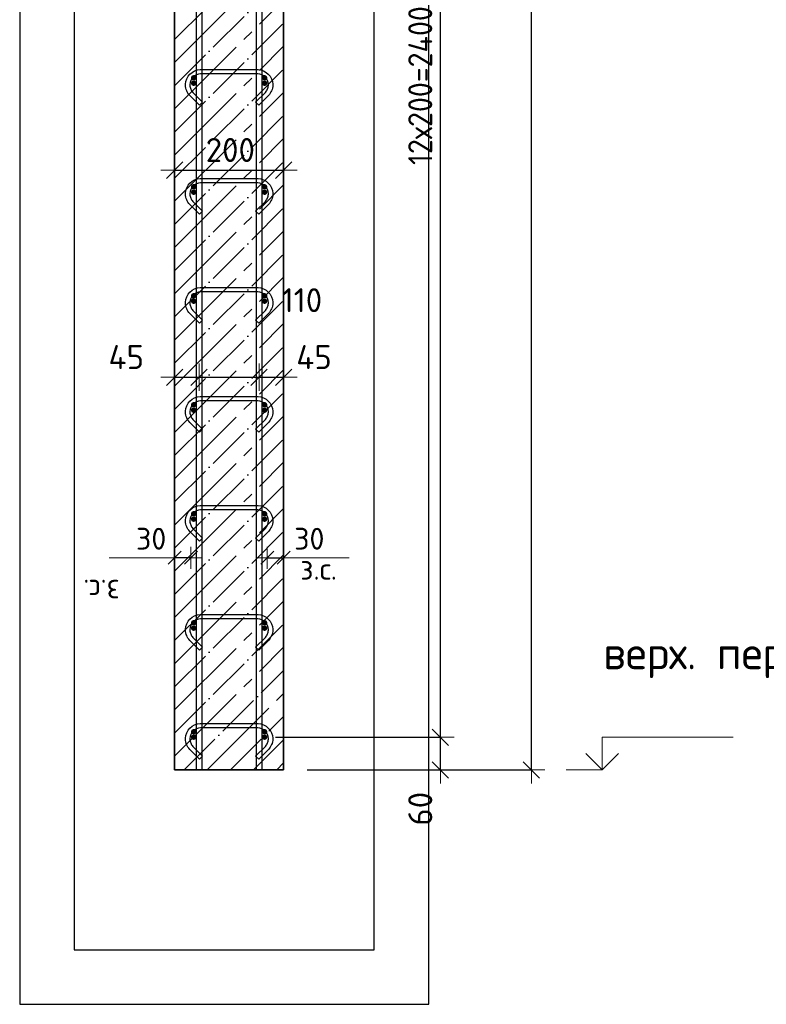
# Model space of a CAD drawing. Header units: millimetres. Extents: x -2995 to 47287, y -2809 to 58122.
# Tile 110 of 143: x 28941 to 30310, y 52839 to 54645. Entities that reach past the tile are written whole.
import ezdxf

# ---------------------------------------------------------------- set-up
doc = ezdxf.new("R2010")
doc.units = ezdxf.units.MM
doc.header["$PDMODE"] = 65
doc.linetypes.add('______11', pattern=[100, 80, -10, 0, -10])
doc.linetypes.add('______5', pattern=[220, 160, -20, 20, -20])
for name, color, linetype, lineweight in [('Standard', 7, 'Continuous', 25), ('Арм.стержн. Арматура края', 96, 'Continuous', 35), ('Арм.стержн. вертикальными 1', 22, 'Continuous', 35), ('Арм.стержн.горизонт. 1', 180, 'Continuous', 35), ('Высотная отметки_ общее', 7, 'Continuous', 13), ('Размерная линия_ общее', 7, 'Continuous', 13), ('Размерная линия_ общее_1', 7, 'Continuous', 13)]:
    doc.layers.add(name, color=color, linetype=linetype, lineweight=lineweight)
doc.layers.add('Арм.стержн.Стяжки', color=7, linetype='Continuous', lineweight=35, true_color=0x501e0f)
doc.styles.add('ISOCPEUR', font='ISOCPEUR')
doc.dimstyles.new('DIMSTYLE_12', dxfattribs={"dimtxt": 44, "dimasz": 50, "dimexe": 0, "dimexo": 0.001, "dimgap": 22, "dimtad": 2, "dimdec": 0, "dimrnd": 5, "dimzin": 12, "dimdsep": 46, "dimtxsty": 'ISOCPEUR', "dimblk1": 'ALL_ML_STRICH', "dimblk2": 'ALL_ML_STRICH', "dimsah": 1, "dimcen": 0, "dimse1": 1, "dimse2": 1, "dimclrd": 7, "dimclre": 256, "dimclrt": 7, "dimadec": 0, "dimazin": 0, "dimtfac": 1, "dimtdec": 0, "dimtix": 1, "dimtmove": 2, "dimatfit": 3, "dimfxl": 0, "dimtvp": 1.2, "dimtzin": 0, "dimlwd": 0, "dimlwe": -3, "dimarcsym": 0})
doc.dimstyles.new('DIMSTYLE_3', dxfattribs={"dimtxt": 44, "dimasz": 50, "dimexe": 0, "dimexo": 0, "dimgap": 22, "dimtad": 2, "dimdec": 0, "dimrnd": 5, "dimzin": 12, "dimdsep": 46, "dimtxsty": 'ISOCPEUR', "dimblk1": 'ALL_ML_STRICH', "dimblk2": 'ALL_ML_STRICH', "dimsah": 1, "dimcen": 0, "dimclrd": 7, "dimclre": 256, "dimclrt": 7, "dimadec": 0, "dimazin": 0, "dimtfac": 1, "dimtdec": 0, "dimtix": 1, "dimtmove": 2, "dimatfit": 3, "dimfxl": 0, "dimtzin": 0, "dimlwd": 0, "dimlwe": -3, "dimarcsym": 0})
doc.dimstyles.new('DIMSTYLE_7', dxfattribs={"dimtxt": 40, "dimasz": 40, "dimexe": 0, "dimexo": 0.001, "dimgap": 20, "dimtad": 2, "dimdec": 0, "dimrnd": 5, "dimzin": 12, "dimdsep": 46, "dimtxsty": 'ISOCPEUR', "dimblk1": 'ALL_ML_STRICH', "dimblk2": 'ALL_ML_STRICH', "dimsah": 1, "dimcen": 0, "dimse1": 1, "dimse2": 1, "dimclrd": 7, "dimclre": 256, "dimclrt": 7, "dimadec": 0, "dimazin": 0, "dimtfac": 1, "dimtdec": 0, "dimtix": 1, "dimtmove": 2, "dimatfit": 3, "dimfxl": 0, "dimtvp": 1.2, "dimtzin": 0, "dimlwd": 0, "dimlwe": -3, "dimarcsym": 0})
doc.dimstyles.new('DIMSTYLE_8', dxfattribs={"dimtxt": 44, "dimasz": 50, "dimexe": 0, "dimexo": 0, "dimgap": 22, "dimtad": 2, "dimdec": 0, "dimrnd": 5, "dimzin": 12, "dimdsep": 46, "dimtxsty": 'ISOCPEUR', "dimblk1": 'ALL_ML_STRICH', "dimblk2": 'ALL_ML_STRICH', "dimsah": 1, "dimcen": 0, "dimclrd": 7, "dimclre": 256, "dimclrt": 7, "dimadec": 0, "dimazin": 0, "dimtfac": 1, "dimtdec": 0, "dimtix": 1, "dimtmove": 2, "dimatfit": 3, "dimfxl": 0, "dimtvp": 1.2, "dimtzin": 0, "dimlwd": 0, "dimlwe": -3, "dimarcsym": 0})

# ---------------------------------------------------------------- blocks, each defined once
blk = doc.blocks.new('ALL_ML_STRICH')
at = {"color": 0, "linetype": 'ByBlock', "lineweight": -2}
for p, q in [((0, -0.5), (0, 0.5)), ((-1, 0), (0.5, 0)), ((-0.3, -0.3), (0.3, 0.3))]:
    blk.add_line(p, q, dxfattribs=at)
blk = doc.blocks.new('*D368')
at = {"layer": 'DEFPOINTS', "color": 7, "linetype": 'Continuous', "lineweight": 13, "transparency": 33554687}
for p in [(29395, 53658), (29395, 53649.3), (29425, 53649.3)]:
    blk.add_point(p, dxfattribs=at)
at = {"layer": 'Размерная линия_ общее_1', "color": 7, "linetype": 'Continuous', "lineweight": -2, "transparency": 33554687}
blk.add_line((29395, 53658), (29425, 53658), dxfattribs=at)
at = {"layer": 'Размерная линия_ общее_1', "color": 7, "linetype": 'Continuous', "lineweight": 13, "transparency": 33554687, "xscale": 40, "yscale": 40, "zscale": 40, "rotation": 180}
blk.add_blockref('ALL_ML_STRICH', (29395, 53658), dxfattribs=at)
at = {"layer": 'Размерная линия_ общее_1', "color": 7, "linetype": 'Continuous', "lineweight": 13, "transparency": 33554687, "xscale": 40, "yscale": 40, "zscale": 40}
blk.add_blockref('ALL_ML_STRICH', (29425, 53658), dxfattribs=at)
at = {"layer": 'Размерная линия_ общее_1', "color": 7, "linetype": 'Continuous', "lineweight": 13, "transparency": 33554687, "insert": (29472, 53693), "char_height": 40, "width": 80, "attachment_point": 5, "style": 'ISOCPEUR'}
blk.add_mtext('\\A1;{30}', dxfattribs=at)
at = {"layer": 'Размерная линия_ общее_1', "color": 7, "linetype": 'Continuous', "lineweight": 13, "transparency": 33554687, "insert": (29455.6, 53657.8), "char_height": 40, "width": 2, "attachment_point": 1, "line_spacing_factor": 0.60241, "style": 'ISOCPEUR'}
blk.add_mtext('з.с.', dxfattribs=at)
blk = doc.blocks.new('*D369')
at = {"layer": 'DEFPOINTS', "color": 7, "linetype": 'Continuous', "lineweight": 13, "transparency": 33554687}
for p in [(29225, 53989.3), (29270, 53991.7), (29225, 53979.9)]:
    blk.add_point(p, dxfattribs=at)
at = {"layer": 'Размерная линия_ общее', "color": 7, "linetype": 'Continuous', "lineweight": -2, "transparency": 33554687}
blk.add_line((29225, 53989.3), (29270, 53989.3), dxfattribs=at)
at = {"layer": 'Размерная линия_ общее', "color": 7, "linetype": 'Continuous', "lineweight": 13, "transparency": 33554687, "xscale": 50, "yscale": 50, "zscale": 50, "rotation": 180}
blk.add_blockref('ALL_ML_STRICH', (29225, 53989.3), dxfattribs=at)
at = {"layer": 'Размерная линия_ общее', "color": 7, "linetype": 'Continuous', "lineweight": 13, "transparency": 33554687, "xscale": 50, "yscale": 50, "zscale": 50}
blk.add_blockref('ALL_ML_STRICH', (29270, 53989.3), dxfattribs=at)
at = {"layer": 'Размерная линия_ общее', "color": 7, "linetype": 'Continuous', "lineweight": 13, "transparency": 33554687, "insert": (29136.4, 54026.4), "char_height": 44, "width": 88, "attachment_point": 5, "style": 'ISOCPEUR'}
blk.add_mtext('\\A1;{45}', dxfattribs=at)
blk = doc.blocks.new('*D370')
at = {"layer": 'DEFPOINTS', "color": 7, "linetype": 'Continuous', "lineweight": 13, "transparency": 33554687}
for p in [(29270, 53991.7), (29270, 53989.3), (29380, 53995.6)]:
    blk.add_point(p, dxfattribs=at)
at = {"layer": 'Размерная линия_ общее', "color": 7, "linetype": 'Continuous', "lineweight": -2, "transparency": 33554687}
blk.add_line((29270, 53989.3), (29380, 53989.3), dxfattribs=at)
at = {"layer": 'Размерная линия_ общее', "color": 7, "linetype": 'Continuous', "lineweight": 13, "transparency": 33554687, "xscale": 50, "yscale": 50, "zscale": 50, "rotation": 180}
blk.add_blockref('ALL_ML_STRICH', (29270, 53989.3), dxfattribs=at)
at = {"layer": 'Размерная линия_ общее', "color": 7, "linetype": 'Continuous', "lineweight": 13, "transparency": 33554687, "xscale": 50, "yscale": 50, "zscale": 50}
blk.add_blockref('ALL_ML_STRICH', (29380, 53989.3), dxfattribs=at)
at = {"layer": 'Размерная линия_ общее', "color": 7, "linetype": 'Continuous', "lineweight": 13, "transparency": 33554687, "insert": (29458.6, 54130.7), "char_height": 44, "width": 132, "attachment_point": 5, "style": 'ISOCPEUR'}
blk.add_mtext('\\A1;{110}', dxfattribs=at)
blk = doc.blocks.new('*D371')
at = {"layer": 'DEFPOINTS', "color": 7, "linetype": 'Continuous', "lineweight": 13, "transparency": 33554687}
for p in [(29380, 53995.6), (29380, 53989.3), (29425, 53988.5)]:
    blk.add_point(p, dxfattribs=at)
at = {"layer": 'Размерная линия_ общее', "color": 7, "linetype": 'Continuous', "lineweight": -2, "transparency": 33554687}
blk.add_line((29380, 53989.3), (29425, 53989.3), dxfattribs=at)
at = {"layer": 'Размерная линия_ общее', "color": 7, "linetype": 'Continuous', "lineweight": 13, "transparency": 33554687, "xscale": 50, "yscale": 50, "zscale": 50, "rotation": 180}
blk.add_blockref('ALL_ML_STRICH', (29380, 53989.3), dxfattribs=at)
at = {"layer": 'Размерная линия_ общее', "color": 7, "linetype": 'Continuous', "lineweight": 13, "transparency": 33554687, "xscale": 50, "yscale": 50, "zscale": 50}
blk.add_blockref('ALL_ML_STRICH', (29425, 53989.3), dxfattribs=at)
at = {"layer": 'Размерная линия_ общее', "color": 7, "linetype": 'Continuous', "lineweight": 13, "transparency": 33554687, "insert": (29480.7, 54026.3), "char_height": 44, "width": 88, "attachment_point": 5, "style": 'ISOCPEUR'}
blk.add_mtext('\\A1;{45}', dxfattribs=at)
blk = doc.blocks.new('*D372')
at = {"layer": 'DEFPOINTS', "color": 7, "linetype": 'Continuous', "lineweight": 13, "transparency": 33554687}
for p in [(29225, 54369.3), (29425, 54368.5), (29225, 54359.9)]:
    blk.add_point(p, dxfattribs=at)
at = {"layer": 'Размерная линия_ общее', "color": 253, "linetype": 'Continuous', "lineweight": -2, "true_color": 0xa0a0a0, "transparency": 33554687}
for p, q in [((29225, 54369.3), (29225, 54369.3)), ((29425, 54369.3), (29425, 54369.3))]:
    blk.add_line(p, q, dxfattribs=at)
at = {"layer": 'Размерная линия_ общее', "color": 7, "linetype": 'Continuous', "lineweight": -2, "transparency": 33554687}
blk.add_line((29225, 54369.3), (29425, 54369.3), dxfattribs=at)
at = {"layer": 'Размерная линия_ общее', "color": 7, "linetype": 'Continuous', "lineweight": 13, "transparency": 33554687, "xscale": 50, "yscale": 50, "zscale": 50, "rotation": 180}
blk.add_blockref('ALL_ML_STRICH', (29225, 54369.3), dxfattribs=at)
at = {"layer": 'Размерная линия_ общее', "color": 7, "linetype": 'Continuous', "lineweight": 13, "transparency": 33554687, "xscale": 50, "yscale": 50, "zscale": 50}
blk.add_blockref('ALL_ML_STRICH', (29425, 54369.3), dxfattribs=at)
at = {"layer": 'Размерная линия_ общее', "color": 7, "linetype": 'Continuous', "lineweight": 13, "transparency": 33554687, "insert": (29327.2, 54406.3), "char_height": 44, "width": 132, "attachment_point": 5, "style": 'ISOCPEUR'}
blk.add_mtext('\\A1;{200}', dxfattribs=at)
blk = doc.blocks.new('*D373')
at = {"layer": 'DEFPOINTS', "color": 7, "linetype": 'Continuous', "lineweight": 13, "transparency": 33554687}
for p in [(29225, 53649.3), (29255, 53658), (29255, 53649.3)]:
    blk.add_point(p, dxfattribs=at)
at = {"layer": 'Размерная линия_ общее_1', "color": 7, "linetype": 'Continuous', "lineweight": -2, "transparency": 33554687}
blk.add_line((29255, 53658), (29225, 53658), dxfattribs=at)
at = {"layer": 'Размерная линия_ общее_1', "color": 7, "linetype": 'Continuous', "lineweight": 13, "transparency": 33554687, "xscale": 40, "yscale": 40, "zscale": 40}
for p, rotation in [((29225, 53658), 180), ((29255, 53658), 360)]:
    blk.add_blockref('ALL_ML_STRICH', p, dxfattribs=dict(at, rotation=rotation))
at = {"layer": 'Размерная линия_ общее_1', "color": 7, "linetype": 'Continuous', "lineweight": 13, "transparency": 33554687, "insert": (29182, 53693), "char_height": 40, "width": 80, "attachment_point": 5, "style": 'ISOCPEUR'}
blk.add_mtext('\\A1;{30}', dxfattribs=at)
at = {"layer": 'Размерная линия_ общее_1', "color": 7, "linetype": 'Continuous', "lineweight": 13, "transparency": 33554687, "insert": (29124.5, 53577.8), "char_height": 40, "width": 2, "attachment_point": 1, "rotation": 180, "line_spacing_factor": 0.60241, "style": 'ISOCPEUR'}
blk.add_mtext('з.с.', dxfattribs=at)
blk = doc.blocks.new('COMPLEX_ELEVATIONDIM_9')
at = {"layer": 'Высотная отметки_ общее', "color": 7, "linetype": 'Continuous', "lineweight": 13, "transparency": 33554687}
for p, q in [((30009.2, 53268.8), (30009.2, 53328.8)), ((30009.2, 53328.8), (30249.2, 53328.8)), ((30009.2, 53268.8), (29979.2, 53298.8)), ((30009.2, 53268.8), (30039.2, 53298.8)), ((30009.2, 53268.8), (29943.1, 53268.8)), ((30009.2, 53268.8), (30009.2, 53268.8)), ((30009.2, 53268.8), (30009.2, 53268.8)), ((30009.2, 53268.8), (30009.2, 53268.8)), ((30009.2, 53268.8), (30009.2, 53268.8))]:
    blk.add_line(p, q, dxfattribs=at)
at = {"layer": 'Высотная отметки_ общее', "color": 7, "linetype": 'Continuous', "lineweight": 13, "transparency": 33554687, "insert": (30011, 53437.2), "char_height": 60, "width": 520.897, "attachment_point": 7, "style": 'ISOCPEUR'}
blk.add_mtext('\\W0.98;верх. перекр.', dxfattribs=at)
blk = doc.blocks.new('*D388')
at = {"layer": 'DEFPOINTS', "color": 7, "linetype": 'Continuous', "lineweight": 13, "transparency": 33554687}
for p in [(29521.3, 56388.8), (29549.9, 53268.8), (29879.2, 53268.8)]:
    blk.add_point(p, dxfattribs=at)
at = {"layer": 'Размерная линия_ общее', "color": 253, "linetype": 'Continuous', "lineweight": -2, "true_color": 0xa0a0a0, "transparency": 33554687}
for p, q in [((29541.3, 56388.8), (29879.2, 56388.8)), ((29569.9, 53268.8), (29879.2, 53268.8))]:
    blk.add_line(p, q, dxfattribs=at)
at = {"layer": 'Размерная линия_ общее', "color": 7, "linetype": 'Continuous', "lineweight": -2, "transparency": 33554687}
blk.add_line((29879.2, 53268.8), (29879.2, 56388.8), dxfattribs=at)
at = {"layer": 'Размерная линия_ общее', "color": 7, "linetype": 'Continuous', "lineweight": 13, "transparency": 33554687, "xscale": 50, "yscale": 50, "zscale": 50}
for p, rotation in [((29879.2, 56388.8), 90), ((29879.2, 53268.8), 270)]:
    blk.add_blockref('ALL_ML_STRICH', p, dxfattribs=dict(at, rotation=rotation))
at = {"layer": 'Размерная линия_ общее', "color": 7, "linetype": 'Continuous', "lineweight": 13, "transparency": 33554687, "insert": (29842.2, 54835.4), "char_height": 44, "width": 176, "attachment_point": 5, "rotation": 90, "style": 'ISOCPEUR'}
blk.add_mtext('\\A1;{3120}', dxfattribs=at)
blk = doc.blocks.new('*D390')
at = {"layer": 'DEFPOINTS', "color": 7, "linetype": 'Continuous', "lineweight": 13, "transparency": 33554687}
for p in [(29390, 53328.8), (29447.9, 53268.8), (29712.5, 53268.8)]:
    blk.add_point(p, dxfattribs=at)
at = {"layer": 'Размерная линия_ общее', "color": 253, "linetype": 'Continuous', "lineweight": -2, "true_color": 0xa0a0a0, "transparency": 33554687}
for p, q in [((29410, 53328.8), (29712.5, 53328.8)), ((29467.9, 53268.8), (29712.5, 53268.8))]:
    blk.add_line(p, q, dxfattribs=at)
at = {"layer": 'Размерная линия_ общее', "color": 7, "linetype": 'Continuous', "lineweight": -2, "transparency": 33554687}
blk.add_line((29712.5, 53268.8), (29712.5, 53328.8), dxfattribs=at)
at = {"layer": 'Размерная линия_ общее', "color": 7, "linetype": 'Continuous', "lineweight": 13, "transparency": 33554687, "xscale": 50, "yscale": 50, "zscale": 50}
for p, rotation in [((29712.5, 53328.8), 90), ((29712.5, 53268.8), 270)]:
    blk.add_blockref('ALL_ML_STRICH', p, dxfattribs=dict(at, rotation=rotation))
at = {"layer": 'Размерная линия_ общее', "color": 7, "linetype": 'Continuous', "lineweight": 13, "transparency": 33554687, "insert": (29675.5, 53197.5), "char_height": 44, "width": 88, "attachment_point": 5, "rotation": 90, "style": 'ISOCPEUR'}
blk.add_mtext('\\A1;{60}', dxfattribs=at)
blk = doc.blocks.new('*D391')
at = {"layer": 'DEFPOINTS', "color": 7, "linetype": 'Continuous', "lineweight": 13, "transparency": 33554687}
for p in [(29390, 55728.8), (29390, 53328.8), (29712.5, 53328.8)]:
    blk.add_point(p, dxfattribs=at)
at = {"layer": 'Размерная линия_ общее', "color": 253, "linetype": 'Continuous', "lineweight": -2, "true_color": 0xa0a0a0, "transparency": 33554687}
for p, q in [((29410, 55728.8), (29712.5, 55728.8)), ((29410, 53328.8), (29712.5, 53328.8))]:
    blk.add_line(p, q, dxfattribs=at)
at = {"layer": 'Размерная линия_ общее', "color": 7, "linetype": 'Continuous', "lineweight": -2, "transparency": 33554687}
blk.add_line((29712.5, 53328.8), (29712.5, 55728.8), dxfattribs=at)
at = {"layer": 'Размерная линия_ общее', "color": 7, "linetype": 'Continuous', "lineweight": 13, "transparency": 33554687, "xscale": 50, "yscale": 50, "zscale": 50}
for p, rotation in [((29712.5, 55728.8), 90), ((29712.5, 53328.8), 270)]:
    blk.add_blockref('ALL_ML_STRICH', p, dxfattribs=dict(at, rotation=rotation))
at = {"layer": 'Размерная линия_ общее', "color": 7, "linetype": 'Continuous', "lineweight": 13, "transparency": 33554687, "insert": (29653.5, 54378.8), "char_height": 44, "width": 2.2, "attachment_point": 1, "rotation": 90, "line_spacing_factor": 0.60241, "style": 'ISOCPEUR'}
blk.add_mtext('\\W0.91;12х200=2400', dxfattribs=at)

msp = doc.modelspace()

# ---------------------------------------------------------------- hatches: boundary and pattern name
at = {"layer": 'Арм.стержн. Арматура края', "linetype": 'Continuous', "lineweight": 50, "transparency": 33554687}
for points in [[(29265, 54538.8), (29264.7, 54540.7), (29263.6, 54542.3), (29262, 54543.4), (29260, 54543.8), (29258.1, 54543.4), (29256.5, 54542.3), (29255.4, 54540.7), (29255, 54538.8), (29255.4, 54536.9), (29256.5, 54535.3), (29258.1, 54534.2), (29260, 54533.8), (29262, 54534.2), (29263.6, 54535.3), (29264.7, 54536.9)], [(29395, 54538.8), (29394.7, 54540.7), (29393.6, 54542.3), (29392, 54543.4), (29390, 54543.8), (29388.1, 54543.4), (29386.5, 54542.3), (29385.4, 54540.7), (29385, 54538.8), (29385.4, 54536.9), (29386.5, 54535.3), (29388.1, 54534.2), (29390, 54533.8), (29392, 54534.2), (29393.6, 54535.3), (29394.7, 54536.9)], [(29265, 54338.8), (29264.7, 54340.7), (29263.6, 54342.3), (29262, 54343.4), (29260, 54343.8), (29258.1, 54343.4), (29256.5, 54342.3), (29255.4, 54340.7), (29255, 54338.8), (29255.4, 54336.9), (29256.5, 54335.3), (29258.1, 54334.2), (29260, 54333.8), (29262, 54334.2), (29263.6, 54335.3), (29264.7, 54336.9)], [(29395, 54338.8), (29394.7, 54340.7), (29393.6, 54342.3), (29392, 54343.4), (29390, 54343.8), (29388.1, 54343.4), (29386.5, 54342.3), (29385.4, 54340.7), (29385, 54338.8), (29385.4, 54336.9), (29386.5, 54335.3), (29388.1, 54334.2), (29390, 54333.8), (29392, 54334.2), (29393.6, 54335.3), (29394.7, 54336.9)], [(29265, 54138.8), (29264.7, 54140.7), (29263.6, 54142.3), (29262, 54143.4), (29260, 54143.8), (29258.1, 54143.4), (29256.5, 54142.3), (29255.4, 54140.7), (29255, 54138.8), (29255.4, 54136.9), (29256.5, 54135.3), (29258.1, 54134.2), (29260, 54133.8), (29262, 54134.2), (29263.6, 54135.3), (29264.7, 54136.9)], [(29395, 54138.8), (29394.7, 54140.7), (29393.6, 54142.3), (29392, 54143.4), (29390, 54143.8), (29388.1, 54143.4), (29386.5, 54142.3), (29385.4, 54140.7), (29385, 54138.8), (29385.4, 54136.9), (29386.5, 54135.3), (29388.1, 54134.2), (29390, 54133.8), (29392, 54134.2), (29393.6, 54135.3), (29394.7, 54136.9)], [(29265, 53938.8), (29264.7, 53940.7), (29263.6, 53942.3), (29262, 53943.4), (29260, 53943.8), (29258.1, 53943.4), (29256.5, 53942.3), (29255.4, 53940.7), (29255, 53938.8), (29255.4, 53936.9), (29256.5, 53935.3), (29258.1, 53934.2), (29260, 53933.8), (29262, 53934.2), (29263.6, 53935.3), (29264.7, 53936.9)], [(29395, 53938.8), (29394.7, 53940.7), (29393.6, 53942.3), (29392, 53943.4), (29390, 53943.8), (29388.1, 53943.4), (29386.5, 53942.3), (29385.4, 53940.7), (29385, 53938.8), (29385.4, 53936.9), (29386.5, 53935.3), (29388.1, 53934.2), (29390, 53933.8), (29392, 53934.2), (29393.6, 53935.3), (29394.7, 53936.9)], [(29265, 53738.8), (29264.7, 53740.7), (29263.6, 53742.3), (29262, 53743.4), (29260, 53743.8), (29258.1, 53743.4), (29256.5, 53742.3), (29255.4, 53740.7), (29255, 53738.8), (29255.4, 53736.9), (29256.5, 53735.3), (29258.1, 53734.2), (29260, 53733.8), (29262, 53734.2), (29263.6, 53735.3), (29264.7, 53736.9)], [(29395, 53738.8), (29394.7, 53740.7), (29393.6, 53742.3), (29392, 53743.4), (29390, 53743.8), (29388.1, 53743.4), (29386.5, 53742.3), (29385.4, 53740.7), (29385, 53738.8), (29385.4, 53736.9), (29386.5, 53735.3), (29388.1, 53734.2), (29390, 53733.8), (29392, 53734.2), (29393.6, 53735.3), (29394.7, 53736.9)], [(29265, 53538.8), (29264.7, 53540.7), (29263.6, 53542.3), (29262, 53543.4), (29260, 53543.8), (29258.1, 53543.4), (29256.5, 53542.3), (29255.4, 53540.7), (29255, 53538.8), (29255.4, 53536.9), (29256.5, 53535.3), (29258.1, 53534.2), (29260, 53533.8), (29262, 53534.2), (29263.6, 53535.3), (29264.7, 53536.9)], [(29395, 53538.8), (29394.7, 53540.7), (29393.6, 53542.3), (29392, 53543.4), (29390, 53543.8), (29388.1, 53543.4), (29386.5, 53542.3), (29385.4, 53540.7), (29385, 53538.8), (29385.4, 53536.9), (29386.5, 53535.3), (29388.1, 53534.2), (29390, 53533.8), (29392, 53534.2), (29393.6, 53535.3), (29394.7, 53536.9)], [(29265, 53338.8), (29264.7, 53340.7), (29263.6, 53342.3), (29262, 53343.4), (29260, 53343.8), (29258.1, 53343.4), (29256.5, 53342.3), (29255.4, 53340.7), (29255, 53338.8), (29255.4, 53336.9), (29256.5, 53335.3), (29258.1, 53334.2), (29260, 53333.8), (29262, 53334.2), (29263.6, 53335.3), (29264.7, 53336.9)], [(29395, 53338.8), (29394.7, 53340.7), (29393.6, 53342.3), (29392, 53343.4), (29390, 53343.8), (29388.1, 53343.4), (29386.5, 53342.3), (29385.4, 53340.7), (29385, 53338.8), (29385.4, 53336.9), (29386.5, 53335.3), (29388.1, 53334.2), (29390, 53333.8), (29392, 53334.2), (29393.6, 53335.3), (29394.7, 53336.9)]]:
    msp.add_hatch(color=4, dxfattribs=at).paths.add_polyline_path(points)
at = {"layer": 'Арм.стержн.горизонт. 1', "linetype": 'Continuous', "lineweight": 50, "transparency": 33554687}
for points in [[(29265, 54528.8), (29264.7, 54530.7), (29263.6, 54532.3), (29262, 54533.4), (29260, 54533.8), (29258.1, 54533.4), (29256.5, 54532.3), (29255.4, 54530.7), (29255, 54528.8), (29255.4, 54526.9), (29256.5, 54525.3), (29258.1, 54524.2), (29260, 54523.8), (29262, 54524.2), (29263.6, 54525.3), (29264.7, 54526.9)], [(29395, 54528.8), (29394.7, 54530.7), (29393.6, 54532.3), (29392, 54533.4), (29390, 54533.8), (29388.1, 54533.4), (29386.5, 54532.3), (29385.4, 54530.7), (29385, 54528.8), (29385.4, 54526.9), (29386.5, 54525.3), (29388.1, 54524.2), (29390, 54523.8), (29392, 54524.2), (29393.6, 54525.3), (29394.7, 54526.9)], [(29265, 54328.8), (29264.7, 54330.7), (29263.6, 54332.3), (29262, 54333.4), (29260, 54333.8), (29258.1, 54333.4), (29256.5, 54332.3), (29255.4, 54330.7), (29255, 54328.8), (29255.4, 54326.9), (29256.5, 54325.3), (29258.1, 54324.2), (29260, 54323.8), (29262, 54324.2), (29263.6, 54325.3), (29264.7, 54326.9)], [(29395, 54328.8), (29394.7, 54330.7), (29393.6, 54332.3), (29392, 54333.4), (29390, 54333.8), (29388.1, 54333.4), (29386.5, 54332.3), (29385.4, 54330.7), (29385, 54328.8), (29385.4, 54326.9), (29386.5, 54325.3), (29388.1, 54324.2), (29390, 54323.8), (29392, 54324.2), (29393.6, 54325.3), (29394.7, 54326.9)], [(29265, 54128.8), (29264.7, 54130.7), (29263.6, 54132.3), (29262, 54133.4), (29260, 54133.8), (29258.1, 54133.4), (29256.5, 54132.3), (29255.4, 54130.7), (29255, 54128.8), (29255.4, 54126.9), (29256.5, 54125.3), (29258.1, 54124.2), (29260, 54123.8), (29262, 54124.2), (29263.6, 54125.3), (29264.7, 54126.9)], [(29395, 54128.8), (29394.7, 54130.7), (29393.6, 54132.3), (29392, 54133.4), (29390, 54133.8), (29388.1, 54133.4), (29386.5, 54132.3), (29385.4, 54130.7), (29385, 54128.8), (29385.4, 54126.9), (29386.5, 54125.3), (29388.1, 54124.2), (29390, 54123.8), (29392, 54124.2), (29393.6, 54125.3), (29394.7, 54126.9)], [(29265, 53928.8), (29264.7, 53930.7), (29263.6, 53932.3), (29262, 53933.4), (29260, 53933.8), (29258.1, 53933.4), (29256.5, 53932.3), (29255.4, 53930.7), (29255, 53928.8), (29255.4, 53926.9), (29256.5, 53925.3), (29258.1, 53924.2), (29260, 53923.8), (29262, 53924.2), (29263.6, 53925.3), (29264.7, 53926.9)], [(29395, 53928.8), (29394.7, 53930.7), (29393.6, 53932.3), (29392, 53933.4), (29390, 53933.8), (29388.1, 53933.4), (29386.5, 53932.3), (29385.4, 53930.7), (29385, 53928.8), (29385.4, 53926.9), (29386.5, 53925.3), (29388.1, 53924.2), (29390, 53923.8), (29392, 53924.2), (29393.6, 53925.3), (29394.7, 53926.9)], [(29265, 53728.8), (29264.7, 53730.7), (29263.6, 53732.3), (29262, 53733.4), (29260, 53733.8), (29258.1, 53733.4), (29256.5, 53732.3), (29255.4, 53730.7), (29255, 53728.8), (29255.4, 53726.9), (29256.5, 53725.3), (29258.1, 53724.2), (29260, 53723.8), (29262, 53724.2), (29263.6, 53725.3), (29264.7, 53726.9)], [(29395, 53728.8), (29394.7, 53730.7), (29393.6, 53732.3), (29392, 53733.4), (29390, 53733.8), (29388.1, 53733.4), (29386.5, 53732.3), (29385.4, 53730.7), (29385, 53728.8), (29385.4, 53726.9), (29386.5, 53725.3), (29388.1, 53724.2), (29390, 53723.8), (29392, 53724.2), (29393.6, 53725.3), (29394.7, 53726.9)], [(29265, 53528.8), (29264.7, 53530.7), (29263.6, 53532.3), (29262, 53533.4), (29260, 53533.8), (29258.1, 53533.4), (29256.5, 53532.3), (29255.4, 53530.7), (29255, 53528.8), (29255.4, 53526.9), (29256.5, 53525.3), (29258.1, 53524.2), (29260, 53523.8), (29262, 53524.2), (29263.6, 53525.3), (29264.7, 53526.9)], [(29395, 53528.8), (29394.7, 53530.7), (29393.6, 53532.3), (29392, 53533.4), (29390, 53533.8), (29388.1, 53533.4), (29386.5, 53532.3), (29385.4, 53530.7), (29385, 53528.8), (29385.4, 53526.9), (29386.5, 53525.3), (29388.1, 53524.2), (29390, 53523.8), (29392, 53524.2), (29393.6, 53525.3), (29394.7, 53526.9)], [(29265, 53328.8), (29264.7, 53330.7), (29263.6, 53332.3), (29262, 53333.4), (29260, 53333.8), (29258.1, 53333.4), (29256.5, 53332.3), (29255.4, 53330.7), (29255, 53328.8), (29255.4, 53326.9), (29256.5, 53325.3), (29258.1, 53324.2), (29260, 53323.8), (29262, 53324.2), (29263.6, 53325.3), (29264.7, 53326.9)], [(29395, 53328.8), (29394.7, 53330.7), (29393.6, 53332.3), (29392, 53333.4), (29390, 53333.8), (29388.1, 53333.4), (29386.5, 53332.3), (29385.4, 53330.7), (29385, 53328.8), (29385.4, 53326.9), (29386.5, 53325.3), (29388.1, 53324.2), (29390, 53323.8), (29392, 53324.2), (29393.6, 53325.3), (29394.7, 53326.9)]]:
    msp.add_hatch(color=4, dxfattribs=at).paths.add_polyline_path(points)

# ---------------------------------------------------------------- linework, layer by layer
at = {"color": 52, "linetype": 'Continuous', "lineweight": -3, "transparency": 33554687}
for p, q in [((29041, 57682.1), (29041, 52938.6)), ((29041, 57682.1), (29041, 52938.6)), ((29591, 52938.6), (29591, 57682.1)), ((29591, 52938.6), (29591, 57682.1)), ((29041, 52938.6), (29591, 52938.6)), ((29041, 52938.6), (29591, 52938.6))]:
    msp.add_line(p, q, dxfattribs=at)
at = {"layer": 'Standard', "color": 7, "linetype": 'Continuous', "lineweight": 35, "transparency": 33554687}
for p, q in [((29225, 56388.8), (29225, 53268.8)), ((29425, 53268.8), (29425, 56388.8)), ((29225, 53268.8), (29425, 53268.8))]:
    msp.add_line(p, q, dxfattribs=at)
at = {"layer": 'Standard', "color": 253, "linetype": '______11', "lineweight": -3, "true_color": 0xababab, "transparency": 33554687}
for p, q in [((29225, 54609), (29425, 54809)), ((29225, 54524.2), (29425, 54724.2)), ((29225, 54439.3), (29425, 54639.3)), ((29225, 54354.5), (29425, 54554.5)), ((29225, 54269.6), (29425, 54469.6)), ((29225, 54184.8), (29425, 54384.8)), ((29225, 54099.9), (29425, 54299.9)), ((29225, 54015.1), (29425, 54215.1)), ((29225, 53930.2), (29425, 54130.2)), ((29225, 53845.4), (29425, 54045.4)), ((29225, 53760.5), (29425, 53960.5)), ((29225, 53675.7), (29425, 53875.7)), ((29225, 53590.8), (29425, 53790.8)), ((29225, 53506), (29425, 53706)), ((29225, 53421.1), (29425, 53621.1)), ((29225, 53336.3), (29425, 53536.3)), ((29242.5, 53268.8), (29425, 53451.4)), ((29327.3, 53268.8), (29425, 53366.6)), ((29412.2, 53268.8), (29425, 53281.7))]:
    msp.add_line(p, q, dxfattribs=at)
at = {"layer": 'Standard', "color": 253, "linetype": '______5', "lineweight": -3, "true_color": 0xababab, "transparency": 33554687}
for p, q in [((29225, 54566.6), (29425, 54766.6)), ((29225, 54481.8), (29425, 54681.8)), ((29225, 54396.9), (29425, 54596.9)), ((29225, 54312.1), (29425, 54512.1)), ((29225, 54227.2), (29425, 54427.2)), ((29225, 54142.4), (29425, 54342.4)), ((29225, 54057.5), (29425, 54257.5)), ((29225, 53972.7), (29425, 54172.7)), ((29225, 53887.8), (29425, 54087.8)), ((29225, 53802.9), (29425, 54002.9)), ((29225, 53718.1), (29425, 53918.1)), ((29225, 53633.2), (29425, 53833.2)), ((29225, 53548.4), (29425, 53748.4)), ((29225, 53463.5), (29425, 53663.5)), ((29225, 53378.7), (29425, 53578.7)), ((29225, 53293.8), (29425, 53493.8)), ((29284.9, 53268.8), (29425, 53409)), ((29369.7, 53268.8), (29425, 53324.1))]:
    msp.add_line(p, q, dxfattribs=at)
at = {"layer": 'Standard', "color": 7, "linetype": 'Continuous', "lineweight": 13, "transparency": 33554687}
for p, q in [((29225, 53658), (29105, 53658)), ((29425, 53658), (29545, 53658))]:
    msp.add_line(p, q, dxfattribs=at)
at = {"layer": 'Standard', "color": 7, "linetype": 'Continuous', "lineweight": 25, "transparency": 33554687}
msp.add_lwpolyline([(28941, 52838.6), (29691, 52838.6), (29691, 57782.1), (28941, 57782.1), (28941, 52838.6)], dxfattribs=at)
at = {"layer": 'Арм.стержн. вертикальными 1', "color": 4, "linetype": 'Continuous', "lineweight": 25, "transparency": 33554687}
for points in [[(29265, 53268.8), (29265, 57398.8), (29275, 57398.8), (29275, 53268.8), (29265, 53268.8)], [(29265, 53268.8), (29265, 57398.8), (29275, 57398.8), (29275, 53268.8), (29265, 53268.8)], [(29375, 53268.8), (29375, 57398.8), (29385, 57398.8), (29385, 53268.8), (29375, 53268.8)], [(29375, 53268.8), (29375, 57398.8), (29385, 57398.8), (29385, 53268.8), (29375, 53268.8)]]:
    msp.add_lwpolyline(points, dxfattribs=at)
at = {"layer": 'Арм.стержн.горизонт. 1', "color": 52, "linetype": 'Continuous', "lineweight": 25, "transparency": 33554687}
for p, q in [((29225, 53268.8), (29225, 53268.8)), ((29425, 53268.8), (29425, 53268.8))]:
    msp.add_line(p, q, dxfattribs=at)
at = {"layer": 'Арм.стержн.Стяжки', "color": 40, "linetype": 'Continuous', "lineweight": 25, "transparency": 33554687}
for points in [[(29373.6, 54494.1), (29391.5, 54511.9), (29392.7, 54513.4), (29393.8, 54514.9), (29394.7, 54516.5), (29395.5, 54518.2), (29396.1, 54519.9), (29396.6, 54521.7), (29396.9, 54523.5), (29397.1, 54525.4), (29397.1, 54526.6), (29396.5, 54530.2), (29395.3, 54533.9), (29393.5, 54537.2), (29391.2, 54539.9), (29388.5, 54542.2), (29385.1, 54544.1), (29381.4, 54545.3), (29377.8, 54545.8), (29272.3, 54545.8), (29268.7, 54545.3), (29265, 54544.1), (29261.6, 54542.2), (29258.9, 54539.9), (29256.6, 54537.2), (29254.8, 54533.9), (29253.6, 54530.2), (29253.1, 54526.6), (29253.1, 54525.4), (29253.2, 54523.5), (29253.5, 54521.7), (29254, 54519.9), (29254.6, 54518.2), (29255.4, 54516.5), (29256.3, 54514.9), (29257.4, 54513.4), (29258.6, 54511.9), (29276.5, 54494.1), (29270.8, 54488.4), (29252.8, 54506.5), (29251.1, 54508.4), (29249.6, 54510.5), (29248.3, 54512.8), (29247.2, 54515.1), (29246.3, 54517.5), (29245.6, 54520), (29245.2, 54522.6), (29245.1, 54525.1), (29245.1, 54527.1), (29245.7, 54532), (29247.4, 54537.1), (29250, 54541.8), (29253.2, 54545.6), (29257.1, 54548.8), (29261.8, 54551.5), (29266.8, 54553.1), (29271.7, 54553.8), (29378.4, 54553.8), (29383.3, 54553.1), (29388.3, 54551.5), (29393, 54548.8), (29396.9, 54545.6), (29400.1, 54541.8), (29402.7, 54537.1), (29404.4, 54532), (29405.1, 54527.1), (29405.1, 54525.1), (29404.9, 54522.6), (29404.5, 54520), (29403.8, 54517.5), (29402.9, 54515.1), (29401.8, 54512.8), (29400.5, 54510.5), (29399, 54508.4), (29397.3, 54506.5), (29379.3, 54488.4), (29373.6, 54494.1)], [(29373.6, 54294.1), (29391.5, 54311.9), (29392.7, 54313.4), (29393.8, 54314.9), (29394.7, 54316.5), (29395.5, 54318.2), (29396.1, 54319.9), (29396.6, 54321.7), (29396.9, 54323.5), (29397.1, 54325.4), (29397.1, 54326.6), (29396.5, 54330.2), (29395.3, 54333.9), (29393.5, 54337.2), (29391.2, 54339.9), (29388.5, 54342.2), (29385.1, 54344.1), (29381.4, 54345.3), (29377.8, 54345.8), (29272.3, 54345.8), (29268.7, 54345.3), (29265, 54344.1), (29261.6, 54342.2), (29258.9, 54339.9), (29256.6, 54337.2), (29254.8, 54333.9), (29253.6, 54330.2), (29253.1, 54326.6), (29253.1, 54325.4), (29253.2, 54323.5), (29253.5, 54321.7), (29254, 54319.9), (29254.6, 54318.2), (29255.4, 54316.5), (29256.3, 54314.9), (29257.4, 54313.4), (29258.6, 54311.9), (29276.5, 54294.1), (29270.8, 54288.4), (29252.8, 54306.5), (29251.1, 54308.4), (29249.6, 54310.5), (29248.3, 54312.8), (29247.2, 54315.1), (29246.3, 54317.5), (29245.6, 54320), (29245.2, 54322.6), (29245.1, 54325.1), (29245.1, 54327.1), (29245.7, 54332), (29247.4, 54337.1), (29250, 54341.8), (29253.2, 54345.6), (29257.1, 54348.8), (29261.8, 54351.5), (29266.8, 54353.1), (29271.7, 54353.8), (29378.4, 54353.8), (29383.3, 54353.1), (29388.3, 54351.5), (29393, 54348.8), (29396.9, 54345.6), (29400.1, 54341.8), (29402.7, 54337.1), (29404.4, 54332), (29405.1, 54327.1), (29405.1, 54325.1), (29404.9, 54322.6), (29404.5, 54320), (29403.8, 54317.5), (29402.9, 54315.1), (29401.8, 54312.8), (29400.5, 54310.5), (29399, 54308.4), (29397.3, 54306.5), (29379.3, 54288.4), (29373.6, 54294.1)], [(29373.6, 54094.1), (29391.5, 54111.9), (29392.7, 54113.4), (29393.8, 54114.9), (29394.7, 54116.5), (29395.5, 54118.2), (29396.1, 54119.9), (29396.6, 54121.7), (29396.9, 54123.5), (29397.1, 54125.4), (29397.1, 54126.6), (29396.5, 54130.2), (29395.3, 54133.9), (29393.5, 54137.2), (29391.2, 54139.9), (29388.5, 54142.2), (29385.1, 54144.1), (29381.4, 54145.3), (29377.8, 54145.8), (29272.3, 54145.8), (29268.7, 54145.3), (29265, 54144.1), (29261.6, 54142.2), (29258.9, 54139.9), (29256.6, 54137.2), (29254.8, 54133.9), (29253.6, 54130.2), (29253.1, 54126.6), (29253.1, 54125.4), (29253.2, 54123.5), (29253.5, 54121.7), (29254, 54119.9), (29254.6, 54118.2), (29255.4, 54116.5), (29256.3, 54114.9), (29257.4, 54113.4), (29258.6, 54111.9), (29276.5, 54094.1), (29270.8, 54088.4), (29252.8, 54106.5), (29251.1, 54108.4), (29249.6, 54110.5), (29248.3, 54112.8), (29247.2, 54115.1), (29246.3, 54117.5), (29245.6, 54120), (29245.2, 54122.6), (29245.1, 54125.1), (29245.1, 54127.1), (29245.7, 54132), (29247.4, 54137.1), (29250, 54141.8), (29253.2, 54145.6), (29257.1, 54148.8), (29261.8, 54151.5), (29266.8, 54153.1), (29271.7, 54153.8), (29378.4, 54153.8), (29383.3, 54153.1), (29388.3, 54151.5), (29393, 54148.8), (29396.9, 54145.6), (29400.1, 54141.8), (29402.7, 54137.1), (29404.4, 54132), (29405.1, 54127.1), (29405.1, 54125.1), (29404.9, 54122.6), (29404.5, 54120), (29403.8, 54117.5), (29402.9, 54115.1), (29401.8, 54112.8), (29400.5, 54110.5), (29399, 54108.4), (29397.3, 54106.5), (29379.3, 54088.4), (29373.6, 54094.1)], [(29373.6, 53894.1), (29391.5, 53911.9), (29392.7, 53913.4), (29393.8, 53914.9), (29394.7, 53916.5), (29395.5, 53918.2), (29396.1, 53919.9), (29396.6, 53921.7), (29396.9, 53923.5), (29397.1, 53925.4), (29397.1, 53926.6), (29396.5, 53930.2), (29395.3, 53933.9), (29393.5, 53937.2), (29391.2, 53939.9), (29388.5, 53942.2), (29385.1, 53944.1), (29381.4, 53945.3), (29377.8, 53945.8), (29272.3, 53945.8), (29268.7, 53945.3), (29265, 53944.1), (29261.6, 53942.2), (29258.9, 53939.9), (29256.6, 53937.2), (29254.8, 53933.9), (29253.6, 53930.2), (29253.1, 53926.6), (29253.1, 53925.4), (29253.2, 53923.5), (29253.5, 53921.7), (29254, 53919.9), (29254.6, 53918.2), (29255.4, 53916.5), (29256.3, 53914.9), (29257.4, 53913.4), (29258.6, 53911.9), (29276.5, 53894.1), (29270.8, 53888.4), (29252.8, 53906.5), (29251.1, 53908.4), (29249.6, 53910.5), (29248.3, 53912.8), (29247.2, 53915.1), (29246.3, 53917.5), (29245.6, 53920), (29245.2, 53922.6), (29245.1, 53925.1), (29245.1, 53927.1), (29245.7, 53932), (29247.4, 53937.1), (29250, 53941.8), (29253.2, 53945.6), (29257.1, 53948.8), (29261.8, 53951.5), (29266.8, 53953.1), (29271.7, 53953.8), (29378.4, 53953.8), (29383.3, 53953.1), (29388.3, 53951.5), (29393, 53948.8), (29396.9, 53945.6), (29400.1, 53941.8), (29402.7, 53937.1), (29404.4, 53932), (29405.1, 53927.1), (29405.1, 53925.1), (29404.9, 53922.6), (29404.5, 53920), (29403.8, 53917.5), (29402.9, 53915.1), (29401.8, 53912.8), (29400.5, 53910.5), (29399, 53908.4), (29397.3, 53906.5), (29379.3, 53888.4), (29373.6, 53894.1)], [(29373.6, 53694.1), (29391.5, 53711.9), (29392.7, 53713.4), (29393.8, 53714.9), (29394.7, 53716.5), (29395.5, 53718.2), (29396.1, 53719.9), (29396.6, 53721.7), (29396.9, 53723.5), (29397.1, 53725.4), (29397.1, 53726.6), (29396.5, 53730.2), (29395.3, 53733.9), (29393.5, 53737.2), (29391.2, 53739.9), (29388.5, 53742.2), (29385.1, 53744.1), (29381.4, 53745.3), (29377.8, 53745.8), (29272.3, 53745.8), (29268.7, 53745.3), (29265, 53744.1), (29261.6, 53742.2), (29258.9, 53739.9), (29256.6, 53737.2), (29254.8, 53733.9), (29253.6, 53730.2), (29253.1, 53726.6), (29253.1, 53725.4), (29253.2, 53723.5), (29253.5, 53721.7), (29254, 53719.9), (29254.6, 53718.2), (29255.4, 53716.5), (29256.3, 53714.9), (29257.4, 53713.4), (29258.6, 53711.9), (29276.5, 53694.1), (29270.8, 53688.4), (29252.8, 53706.5), (29251.1, 53708.4), (29249.6, 53710.5), (29248.3, 53712.8), (29247.2, 53715.1), (29246.3, 53717.5), (29245.6, 53720), (29245.2, 53722.6), (29245.1, 53725.1), (29245.1, 53727.1), (29245.7, 53732), (29247.4, 53737.1), (29250, 53741.8), (29253.2, 53745.6), (29257.1, 53748.8), (29261.8, 53751.5), (29266.8, 53753.1), (29271.7, 53753.8), (29378.4, 53753.8), (29383.3, 53753.1), (29388.3, 53751.5), (29393, 53748.8), (29396.9, 53745.6), (29400.1, 53741.8), (29402.7, 53737.1), (29404.4, 53732), (29405.1, 53727.1), (29405.1, 53725.1), (29404.9, 53722.6), (29404.5, 53720), (29403.8, 53717.5), (29402.9, 53715.1), (29401.8, 53712.8), (29400.5, 53710.5), (29399, 53708.4), (29397.3, 53706.5), (29379.3, 53688.4), (29373.6, 53694.1)], [(29373.6, 53494.1), (29391.5, 53511.9), (29392.7, 53513.4), (29393.8, 53514.9), (29394.7, 53516.5), (29395.5, 53518.2), (29396.1, 53519.9), (29396.6, 53521.7), (29396.9, 53523.5), (29397.1, 53525.4), (29397.1, 53526.6), (29396.5, 53530.2), (29395.3, 53533.9), (29393.5, 53537.2), (29391.2, 53539.9), (29388.5, 53542.2), (29385.1, 53544.1), (29381.4, 53545.3), (29377.8, 53545.8), (29272.3, 53545.8), (29268.7, 53545.3), (29265, 53544.1), (29261.6, 53542.2), (29258.9, 53539.9), (29256.6, 53537.2), (29254.8, 53533.9), (29253.6, 53530.2), (29253.1, 53526.6), (29253.1, 53525.4), (29253.2, 53523.5), (29253.5, 53521.7), (29254, 53519.9), (29254.6, 53518.2), (29255.4, 53516.5), (29256.3, 53514.9), (29257.4, 53513.4), (29258.6, 53511.9), (29276.5, 53494.1), (29270.8, 53488.4), (29252.8, 53506.5), (29251.1, 53508.4), (29249.6, 53510.5), (29248.3, 53512.8), (29247.2, 53515.1), (29246.3, 53517.5), (29245.6, 53520), (29245.2, 53522.6), (29245.1, 53525.1), (29245.1, 53527.1), (29245.7, 53532), (29247.4, 53537.1), (29250, 53541.8), (29253.2, 53545.6), (29257.1, 53548.8), (29261.8, 53551.5), (29266.8, 53553.1), (29271.7, 53553.8), (29378.4, 53553.8), (29383.3, 53553.1), (29388.3, 53551.5), (29393, 53548.8), (29396.9, 53545.6), (29400.1, 53541.8), (29402.7, 53537.1), (29404.4, 53532), (29405.1, 53527.1), (29405.1, 53525.1), (29404.9, 53522.6), (29404.5, 53520), (29403.8, 53517.5), (29402.9, 53515.1), (29401.8, 53512.8), (29400.5, 53510.5), (29399, 53508.4), (29397.3, 53506.5), (29379.3, 53488.4), (29373.6, 53494.1)], [(29373.6, 53294.1), (29391.5, 53311.9), (29392.7, 53313.4), (29393.8, 53314.9), (29394.7, 53316.5), (29395.5, 53318.2), (29396.1, 53319.9), (29396.6, 53321.7), (29396.9, 53323.5), (29397.1, 53325.4), (29397.1, 53326.6), (29396.5, 53330.2), (29395.3, 53333.9), (29393.5, 53337.2), (29391.2, 53339.9), (29388.5, 53342.2), (29385.1, 53344.1), (29381.4, 53345.3), (29377.8, 53345.8), (29272.3, 53345.8), (29268.7, 53345.3), (29265, 53344.1), (29261.6, 53342.2), (29258.9, 53339.9), (29256.6, 53337.2), (29254.8, 53333.9), (29253.6, 53330.2), (29253.1, 53326.6), (29253.1, 53325.4), (29253.2, 53323.5), (29253.5, 53321.7), (29254, 53319.9), (29254.6, 53318.2), (29255.4, 53316.5), (29256.3, 53314.9), (29257.4, 53313.4), (29258.6, 53311.9), (29276.5, 53294.1), (29270.8, 53288.4), (29252.8, 53306.5), (29251.1, 53308.4), (29249.6, 53310.5), (29248.3, 53312.8), (29247.2, 53315.1), (29246.3, 53317.5), (29245.6, 53320), (29245.2, 53322.6), (29245.1, 53325.1), (29245.1, 53327.1), (29245.7, 53332), (29247.4, 53337.1), (29250, 53341.8), (29253.2, 53345.6), (29257.1, 53348.8), (29261.8, 53351.5), (29266.8, 53353.1), (29271.7, 53353.8), (29378.4, 53353.8), (29383.3, 53353.1), (29388.3, 53351.5), (29393, 53348.8), (29396.9, 53345.6), (29400.1, 53341.8), (29402.7, 53337.1), (29404.4, 53332), (29405.1, 53327.1), (29405.1, 53325.1), (29404.9, 53322.6), (29404.5, 53320), (29403.8, 53317.5), (29402.9, 53315.1), (29401.8, 53312.8), (29400.5, 53310.5), (29399, 53308.4), (29397.3, 53306.5), (29379.3, 53288.4), (29373.6, 53294.1)]]:
    msp.add_lwpolyline(points, dxfattribs=at)

# ---------------------------------------------------------------- block references
at = {"layer": 'Высотная отметки_ общее', "color": 7, "linetype": 'Continuous', "lineweight": 13, "transparency": 33554687}
msp.add_blockref('COMPLEX_ELEVATIONDIM_9', (0, 0), dxfattribs=at)

# ---------------------------------------------------------------- dimensions: what is measured, and where the dimension line sits
at = {"layer": 'Размерная линия_ общее', "color": 7, "linetype": 'Continuous', "lineweight": 13, "transparency": 33554687}
for base, p1, p2, dimstyle, picture, middle in [((29879.2, 56388.8), (29569.9, 53268.8), (29541.3, 56388.8), 'DIMSTYLE_3', '*D388', (29842.2, 54835.4)), ((29712.5, 53328.8), (29467.9, 53268.8), (29410, 53328.8), 'DIMSTYLE_8', '*D390', (29675.5, 53197.5))]:
    dim = msp.add_linear_dim(base=base, p1=p1, p2=p2, angle=90, dimstyle=dimstyle, override={"dimpost": '<>', "dimclrd": 7, "dimclre": 253, "dimclrt": 7, "dimlwd": 0, "dimlwe": 65533}, dxfattribs=at)
    dim.commit()
    dim.dimension.update_dxf_attribs({"geometry": picture, "text_midpoint": middle, "dimtype": 160})
dim = msp.add_linear_dim(base=(29712.5, 55728.8), p1=(29410, 53328.8), p2=(29410, 55728.8), angle=90, text='\\W0.91;12х200=2400', dimstyle='DIMSTYLE_3', override={"dimpost": '<>', "dimclrd": 7, "dimclre": 253, "dimclrt": 7, "dimlwd": 0, "dimlwe": 65533}, dxfattribs=at)
dim.commit()
dim.dimension.update_dxf_attribs({"geometry": '*D391', "text_midpoint": (29690.5, 54528.8), "dimtype": 160})
for base, p1, p2, dimstyle, picture, middle in [((29425, 54369.3), (29225, 54369.3), (29425, 54369.3), 'DIMSTYLE_3', '*D372', (29327.2, 54406.3)), ((29380, 53989.3), (29270, 53991.7), (29380, 53995.6), 'DIMSTYLE_12', '*D370', (29458.6, 54130.7)), ((29270, 53989.3), (29225, 53979.9), (29270, 53991.7), 'DIMSTYLE_12', '*D369', (29136.4, 54026.4)), ((29425, 53989.3), (29380, 53995.6), (29425, 53988.5), 'DIMSTYLE_12', '*D371', (29480.7, 54026.3))]:
    dim = msp.add_linear_dim(base=base, p1=p1, p2=p2, dimstyle=dimstyle, override={"dimpost": '<>', "dimclrd": 7, "dimclre": 253, "dimclrt": 7, "dimlwd": 0, "dimlwe": 65533}, dxfattribs=at)
    dim.commit()
    dim.dimension.update_dxf_attribs({"geometry": picture, "text_midpoint": middle, "dimtype": 160})
at = {"layer": 'Размерная линия_ общее_1', "color": 7, "linetype": 'Continuous', "lineweight": 13, "transparency": 33554687}
dim = msp.add_linear_dim(base=(29225, 53658), p1=(29255, 53649.3), p2=(29225, 53649.3), angle=180, text='<>\\Xз.с.', dimstyle='DIMSTYLE_7', override={"dimpost": '<>', "dimclrd": 7, "dimclre": 253, "dimclrt": 7, "dimlwd": 0, "dimlwe": 65533}, dxfattribs=at)
dim.commit()
dim.dimension.update_dxf_attribs({"geometry": '*D373', "text_midpoint": (29182, 53693), "dimtype": 160})
dim = msp.add_linear_dim(base=(29425, 53658), p1=(29395, 53649.3), p2=(29425, 53649.3), text='<>\\Xз.с.', dimstyle='DIMSTYLE_7', override={"dimpost": '<>', "dimclrd": 7, "dimclre": 253, "dimclrt": 7, "dimlwd": 0, "dimlwe": 65533}, dxfattribs=at)
dim.commit()
dim.dimension.update_dxf_attribs({"geometry": '*D368', "text_midpoint": (29472, 53693), "dimtype": 160})

doc.saveas('drawing.dxf')
